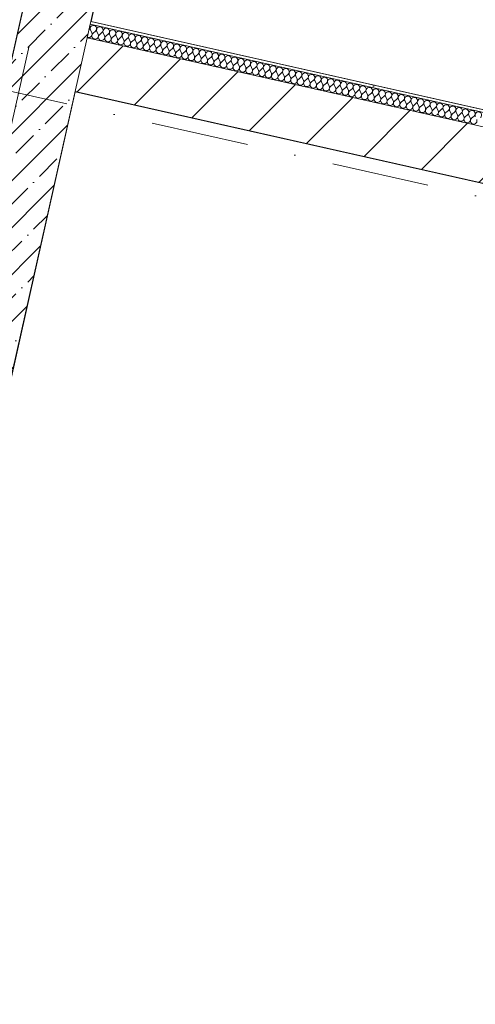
# Model space of a CAD drawing. Header units: millimetres. Extents: x -7218036 to -6936053, y 6003644 to 6210136.
# Tile 53 of 65: x -7184181 to -7182531, y 6140914 to 6144475. Entities that reach past the tile are written whole.
import ezdxf
from ezdxf.enums import TextEntityAlignment as Align

# ---------------------------------------------------------------- set-up
doc = ezdxf.new("R2010")
doc.units = ezdxf.units.MM
doc.header["$MEASUREMENT"] = 0
doc.linetypes.add('Штрихпунктирная', pattern=[670.277762, 352.777767, -176.388884, 0, -141.111112])
for name, color, linetype in [('S - автостоянка.АР', 7, 'Continuous'), ('АР-Стены_внешние_.АР', 7, 'Continuous'), ('АР-Стены_внутренние_пилоны.АР', 7, 'Continuous'), ('АР-Стены_Перегородки_100_.АР', 7, 'Continuous'), ('АР-Чертеж-Оси_Осевые размеры.АР', 7, 'Continuous'), ('АР-Чертеж-Размеры.АР', 7, 'Continuous')]:
    doc.layers.add(name, color=color, linetype=linetype)
for name, color, linetype, lineweight in [('АР-Стены_внешние_.АР_Ном._пера__1', 7, 'Continuous', 0), ('АР-Стены_внутренние_пилоны.АР_Ном._пера__1', 7, 'Continuous', 5), ('АР-Стены_Перегородки_100_.АР_Ном._пера__1', 7, 'Continuous', 5), ('АР-Чертеж-Оси_Осевые размеры.АР_Ном._пера__120', 7, 'Continuous', 0), ('АР-Чертеж-Размеры.АР_Ном._пера__1', 7, 'Continuous', 0)]:
    doc.layers.add(name, color=color, linetype=linetype, lineweight=lineweight)
doc.styles.add('РЎР“Р•РќР•Р\xa0РР\xa0_РЎРўРР›Р¬_1', font='GOST_Common.ttf')
doc.styles.add('РЎР“Р•РќР•Р\xa0РР\xa0_РЎРўРР›Р¬_3', font='GOTHIC.TTF')
doc.dimstyles.new('СГЕНЕРИР_СТИЛЬ__10', dxfattribs={"dimtxt": 150, "dimasz": 190, "dimexe": 0.18, "dimexo": 2000, "dimgap": 0, "dimtad": 1, "dimdec": 0, "dimzin": 0, "dimdsep": 46, "dimtxsty": 'РЎР“Р•РќР•Р\xa0РР\xa0_РЎРўРР›Р¬_1', "dimblk": 'ARROWHEAD_6', "dimblk1": 'ARROWHEAD_6', "dimblk2": 'ARROWHEAD_6', "dimcen": 0.09, "dimclrd": 7, "dimclre": 7, "dimclrt": 7, "dimazin": 0, "dimtfac": 1, "dimtdec": 4, "dimtmove": 2, "dimatfit": 3, "dimfxl": 0, "dimtolj": 1, "dimtzin": 0, "dimarcsym": 0})
doc.dimstyles.new('СГЕНЕРИР_СТИЛЬ__8', dxfattribs={"dimtxt": 150, "dimasz": 190, "dimexe": 0.18, "dimexo": 2000, "dimgap": 0, "dimtad": 1, "dimdec": 0, "dimzin": 0, "dimdsep": 46, "dimtxsty": 'РЎР“Р•РќР•Р\xa0РР\xa0_РЎРўРР›Р¬_1', "dimblk": 'ARROWHEAD_6', "dimblk1": 'ARROWHEAD_6', "dimblk2": 'ARROWHEAD_6', "dimcen": 0.09, "dimclrd": 7, "dimclre": 7, "dimclrt": 7, "dimazin": 0, "dimtfac": 1, "dimtdec": 4, "dimtmove": 0, "dimatfit": 3, "dimfxl": 0, "dimtolj": 1, "dimtzin": 0, "dimarcsym": 0})
pattern_1 = [(45, (-6566190.34, 6562677.8), (-84.852814, 84.852814), []), (45, (-6566232.77, 6562720.22), (-84.852814, 84.852814), [90, -30, 0, -30])]

# ---------------------------------------------------------------- blocks, each defined once
blk = doc.blocks.new('*X430', base_point=(-6566190.3, 6562677.8))
at = {"layer": 'АР-Стены_внешние_.АР_Ном._пера__1', "color": 7, "linetype": 'Continuous', "lineweight": 0}
for p, q in [((-7183929.7, 6144439.3), (-7183929.9, 6144439.2)), ((-7183925, 6144438.3), (-7183920.2, 6144427.4)), ((-7183906.5, 6144434.1), (-7183915.5, 6144426.4)), ((-7183901.8, 6144433.1), (-7183896.9, 6144422.2)), ((-7183883.2, 6144428.9), (-7183892.3, 6144421.2)), ((-7183878.6, 6144427.9), (-7183873.7, 6144417)), ((-7183860, 6144423.7), (-7183869.1, 6144416)), ((-7183855.3, 6144422.6), (-7183850.5, 6144411.8)), ((-7183836.8, 6144418.5), (-7183845.8, 6144410.7)), ((-7183832.1, 6144417.4), (-7183827.2, 6144406.6)), ((-7183813.5, 6144413.3), (-7183822.6, 6144405.5)), ((-7183808.9, 6144412.2), (-7183804, 6144401.4)), ((-7183790.3, 6144408), (-7183799.4, 6144400.3)), ((-7183785.7, 6144407), (-7183780.8, 6144396.1)), ((-7183767.1, 6144402.8), (-7183776.1, 6144395.1)), ((-7183762.4, 6144401.8), (-7183757.5, 6144390.9)), ((-7183743.8, 6144397.6), (-7183752.9, 6144389.9)), ((-7183739.2, 6144396.6), (-7183734.3, 6144385.7)), ((-7183720.6, 6144392.4), (-7183729.7, 6144384.7)), ((-7183716, 6144391.3), (-7183711.1, 6144380.5)), ((-7183697.4, 6144387.2), (-7183706.4, 6144379.4)), ((-7183692.7, 6144386.1), (-7183687.9, 6144375.3)), ((-7183674.1, 6144381.9), (-7183683.2, 6144374.2)), ((-7183669.5, 6144380.9), (-7183664.6, 6144370)), ((-7183650.9, 6144376.7), (-7183660, 6144369)), ((-7183646.3, 6144375.7), (-7183641.4, 6144364.8)), ((-7183627.7, 6144371.5), (-7183636.7, 6144363.8)), ((-7183623, 6144370.5), (-7183618.2, 6144359.6)), ((-7183604.5, 6144366.3), (-7183613.5, 6144358.6)), ((-7183599.8, 6144365.3), (-7183594.9, 6144354.4)), ((-7183581.2, 6144361.1), (-7183590.3, 6144353.3)), ((-7183576.6, 6144360), (-7183571.7, 6144349.2)), ((-7183558, 6144355.9), (-7183567.1, 6144348.1)), ((-7183553.3, 6144354.8), (-7183548.5, 6144344)), ((-7183534.8, 6144350.6), (-7183543.8, 6144342.9)), ((-7183530.1, 6144349.6), (-7183525.2, 6144338.7)), ((-7183511.5, 6144345.4), (-7183520.6, 6144337.7)), ((-7183506.9, 6144344.4), (-7183502, 6144333.5)), ((-7183488.3, 6144340.2), (-7183497.4, 6144332.5)), ((-7183483.7, 6144339.2), (-7183478.8, 6144328.3)), ((-7183465.1, 6144335), (-7183474.1, 6144327.3)), ((-7183460.4, 6144333.9), (-7183455.5, 6144323.1)), ((-7183441.8, 6144329.8), (-7183450.9, 6144322)), ((-7183437.2, 6144328.7), (-7183432.3, 6144317.9)), ((-7183418.6, 6144324.6), (-7183427.7, 6144316.8)), ((-7183414, 6144323.5), (-7183409.1, 6144312.7)), ((-7183395.4, 6144319.3), (-7183404.4, 6144311.6)), ((-7183390.7, 6144318.3), (-7183385.8, 6144307.4)), ((-7183372.1, 6144314.1), (-7183381.2, 6144306.4)), ((-7183367.5, 6144313.1), (-7183362.6, 6144302.2)), ((-7183348.9, 6144308.9), (-7183358, 6144301.2)), ((-7183344.3, 6144307.9), (-7183339.4, 6144297)), ((-7183325.7, 6144303.7), (-7183334.7, 6144296)), ((-7183321, 6144302.6), (-7183316.2, 6144291.8)), ((-7183302.5, 6144298.5), (-7183311.5, 6144290.7)), ((-7183297.8, 6144297.4), (-7183292.9, 6144286.6)), ((-7183279.2, 6144293.2), (-7183288.3, 6144285.5)), ((-7183274.6, 6144292.2), (-7183269.7, 6144281.3)), ((-7183256, 6144288), (-7183265, 6144280.3)), ((-7183251.3, 6144287), (-7183246.5, 6144276.1)), ((-7183232.8, 6144282.8), (-7183241.8, 6144275.1)), ((-7183228.1, 6144281.8), (-7183223.2, 6144270.9)), ((-7183209.5, 6144277.6), (-7183218.6, 6144269.9)), ((-7183204.9, 6144276.6), (-7183200, 6144265.7)), ((-7183186.3, 6144272.4), (-7183195.4, 6144264.7)), ((-7183181.7, 6144271.3), (-7183176.8, 6144260.5)), ((-7183163.1, 6144267.2), (-7183172.1, 6144259.4)), ((-7183158.4, 6144266.1), (-7183153.5, 6144255.3)), ((-7183139.8, 6144261.9), (-7183148.9, 6144254.2)), ((-7183135.2, 6144260.9), (-7183130.3, 6144250)), ((-7183116.6, 6144256.7), (-7183125.7, 6144249)), ((-7183112, 6144255.7), (-7183107.1, 6144244.8)), ((-7183093.4, 6144251.5), (-7183102.4, 6144243.8)), ((-7183088.7, 6144250.5), (-7183083.8, 6144239.6)), ((-7183070.1, 6144246.3), (-7183079.2, 6144238.6)), ((-7183065.5, 6144245.2), (-7183060.6, 6144234.4)), ((-7183046.9, 6144241.1), (-7183056, 6144233.3)), ((-7183042.3, 6144240), (-7183037.4, 6144229.2)), ((-7183023.7, 6144235.9), (-7183032.7, 6144228.1)), ((-7183019, 6144234.8), (-7183014.2, 6144224)), ((-7183000.5, 6144230.6), (-7183009.5, 6144222.9)), ((-7182995.8, 6144229.6), (-7182990.9, 6144218.7)), ((-7182977.2, 6144225.4), (-7182986.3, 6144217.7)), ((-7182972.6, 6144224.4), (-7182967.7, 6144213.5)), ((-7182954, 6144220.2), (-7182963, 6144212.5)), ((-7182949.3, 6144219.2), (-7182944.5, 6144208.3)), ((-7182930.8, 6144215), (-7182939.8, 6144207.3)), ((-7182926.1, 6144213.9), (-7182921.2, 6144203.1)), ((-7182907.5, 6144209.8), (-7182916.6, 6144202)), ((-7182902.9, 6144208.7), (-7182898, 6144197.9)), ((-7182884.3, 6144204.6), (-7182893.4, 6144196.8)), ((-7182879.7, 6144203.5), (-7182874.8, 6144192.7)), ((-7182861.1, 6144199.3), (-7182870.1, 6144191.6)), ((-7182856.4, 6144198.3), (-7182851.5, 6144187.4)), ((-7182837.8, 6144194.1), (-7182846.9, 6144186.4)), ((-7182833.2, 6144193.1), (-7182828.3, 6144182.2)), ((-7182814.6, 6144188.9), (-7182823.7, 6144181.2)), ((-7182810, 6144187.9), (-7182805.1, 6144177)), ((-7182791.4, 6144183.7), (-7182800.4, 6144176)), ((-7182786.7, 6144182.6), (-7182781.8, 6144171.8)), ((-7182768.1, 6144178.5), (-7182777.2, 6144170.7)), ((-7182763.5, 6144177.4), (-7182758.6, 6144166.6)), ((-7182744.9, 6144173.2), (-7182754, 6144165.5)), ((-7182740.3, 6144172.2), (-7182735.4, 6144161.3)), ((-7182721.7, 6144168), (-7182730.7, 6144160.3)), ((-7182717, 6144167), (-7182712.2, 6144156.1)), ((-7182698.5, 6144162.8), (-7182707.5, 6144155.1)), ((-7182693.8, 6144161.8), (-7182688.9, 6144150.9)), ((-7182675.2, 6144157.6), (-7182684.3, 6144149.9)), ((-7182670.6, 6144156.6), (-7182665.7, 6144145.7)), ((-7182652, 6144152.4), (-7182661, 6144144.6)), ((-7182647.3, 6144151.3), (-7182642.5, 6144140.5)), ((-7182628.8, 6144147.2), (-7182637.8, 6144139.4)), ((-7182624.1, 6144146.1), (-7182619.2, 6144135.3)), ((-7182605.5, 6144141.9), (-7182614.6, 6144134.2)), ((-7182600.9, 6144140.9), (-7182596, 6144130)), ((-7182582.3, 6144136.7), (-7182591.4, 6144129)), ((-7182577.7, 6144135.7), (-7182572.8, 6144124.8)), ((-7182559.1, 6144131.5), (-7182568.1, 6144123.8)), ((-7182554.4, 6144130.5), (-7182549.5, 6144119.6)), ((-7182535.8, 6144126.3), (-7182544.9, 6144118.6))]:
    blk.add_line(p, q, dxfattribs=at)
for centre, start, end in [((-7183931, 6144422.6), 257.3417, 24.2116), ((-7183937.4, 6144448.4), 310.4718, 25.4737), ((-7183914.2, 6144443.2), 310.4718, 204.2116), ((-7183907.8, 6144417.3), 130.4718, 257.3417), ((-7183907.8, 6144417.3), 257.3417, 24.2116), ((-7183891, 6144438), 310.4718, 204.2116), ((-7183884.6, 6144412.1), 130.4718, 257.3417), ((-7183867.7, 6144432.7), 310.4718, 204.2116), ((-7183844.5, 6144427.5), 310.4718, 204.2116), ((-7183821.3, 6144422.3), 310.4718, 204.2116), ((-7183798, 6144417.1), 310.4718, 204.2116), ((-7183774.8, 6144411.9), 310.4718, 204.2116), ((-7183931, 6144422.6), 245.0191, 257.3417), ((-7183884.6, 6144412.1), 257.3417, 24.2116), ((-7183861.3, 6144406.9), 130.4718, 257.3417), ((-7183861.3, 6144406.9), 257.3417, 24.2116), ((-7183838.1, 6144401.7), 130.4718, 257.3417), ((-7183838.1, 6144401.7), 257.3417, 24.2116), ((-7183814.9, 6144396.5), 130.4718, 257.3417), ((-7183814.9, 6144396.5), 257.3417, 24.2116), ((-7183791.6, 6144391.3), 130.4718, 257.3417), ((-7183791.6, 6144391.3), 257.3417, 24.2116), ((-7183768.4, 6144386), 130.4718, 257.3417), ((-7183768.4, 6144386), 257.3417, 24.2116), ((-7183751.6, 6144406.7), 310.4718, 204.2116), ((-7183745.2, 6144380.8), 130.4718, 257.3417), ((-7183745.2, 6144380.8), 257.3417, 24.2116), ((-7183728.3, 6144401.4), 310.4718, 204.2116), ((-7183705.1, 6144396.2), 310.4718, 204.2116), ((-7183681.9, 6144391), 310.4718, 204.2116), ((-7183658.6, 6144385.8), 310.4718, 204.2116), ((-7183635.4, 6144380.6), 310.4718, 204.2116), ((-7183612.2, 6144375.4), 310.4718, 204.2116), ((-7183721.9, 6144375.6), 130.4718, 257.3417), ((-7183721.9, 6144375.6), 257.3417, 24.2116), ((-7183698.7, 6144370.4), 130.4718, 257.3417), ((-7183698.7, 6144370.4), 257.3417, 24.2116), ((-7183675.5, 6144365.2), 130.4718, 257.3417), ((-7183675.5, 6144365.2), 257.3417, 24.2116), ((-7183652.2, 6144359.9), 130.4718, 257.3417), ((-7183652.2, 6144359.9), 257.3417, 24.2116), ((-7183629, 6144354.7), 130.4718, 257.3417), ((-7183629, 6144354.7), 257.3417, 24.2116), ((-7183605.8, 6144349.5), 130.4718, 257.3417), ((-7183605.8, 6144349.5), 257.3417, 24.2116), ((-7183589, 6144370.1), 310.4718, 204.2116), ((-7183582.6, 6144344.3), 130.4718, 257.3417), ((-7183582.6, 6144344.3), 257.3417, 24.2116), ((-7183565.7, 6144364.9), 310.4718, 204.2116), ((-7183542.5, 6144359.7), 310.4718, 204.2116), ((-7183519.3, 6144354.5), 310.4718, 204.2116), ((-7183496, 6144349.3), 310.4718, 204.2116), ((-7183472.8, 6144344), 310.4718, 204.2116), ((-7183449.6, 6144338.8), 310.4718, 204.2116), ((-7183559.3, 6144339.1), 130.4718, 257.3417), ((-7183559.3, 6144339.1), 257.3417, 24.2116), ((-7183536.1, 6144333.9), 130.4718, 257.3417), ((-7183536.1, 6144333.9), 257.3417, 24.2116), ((-7183512.9, 6144328.6), 130.4718, 257.3417), ((-7183512.9, 6144328.6), 257.3417, 24.2116), ((-7183489.6, 6144323.4), 130.4718, 257.3417), ((-7183489.6, 6144323.4), 257.3417, 24.2116), ((-7183466.4, 6144318.2), 130.4718, 257.3417), ((-7183466.4, 6144318.2), 257.3417, 24.2116), ((-7183443.2, 6144313), 130.4718, 257.3417), ((-7183443.2, 6144313), 257.3417, 24.2116), ((-7183426.3, 6144333.6), 310.4718, 204.2116), ((-7183419.9, 6144307.8), 130.4718, 257.3417), ((-7183403.1, 6144328.4), 310.4718, 204.2116), ((-7183379.9, 6144323.2), 310.4718, 204.2116), ((-7183356.6, 6144318), 310.4718, 204.2116), ((-7183333.4, 6144312.7), 310.4718, 204.2116), ((-7183310.2, 6144307.5), 310.4718, 204.2116), ((-7183287, 6144302.3), 310.4718, 204.2116), ((-7183419.9, 6144307.8), 257.3417, 24.2116), ((-7183396.7, 6144302.6), 130.4718, 257.3417), ((-7183396.7, 6144302.6), 257.3417, 24.2116), ((-7183373.5, 6144297.3), 130.4718, 257.3417), ((-7183373.5, 6144297.3), 257.3417, 24.2116), ((-7183350.2, 6144292.1), 130.4718, 257.3417), ((-7183350.2, 6144292.1), 257.3417, 24.2116), ((-7183327, 6144286.9), 130.4718, 257.3417), ((-7183327, 6144286.9), 257.3417, 24.2116), ((-7183303.8, 6144281.7), 130.4718, 257.3417), ((-7183303.8, 6144281.7), 257.3417, 24.2116), ((-7183280.6, 6144276.5), 130.4718, 257.3417), ((-7183280.6, 6144276.5), 257.3417, 24.2116), ((-7183263.7, 6144297.1), 310.4718, 204.2116), ((-7183257.3, 6144271.2), 130.4718, 257.3417), ((-7183240.5, 6144291.9), 310.4718, 204.2116), ((-7183217.3, 6144286.7), 310.4718, 204.2116), ((-7183194, 6144281.4), 310.4718, 204.2116), ((-7183170.8, 6144276.2), 310.4718, 204.2116), ((-7183147.6, 6144271), 310.4718, 204.2116), ((-7183257.3, 6144271.2), 257.3417, 24.2116), ((-7183234.1, 6144266), 130.4718, 257.3417), ((-7183234.1, 6144266), 257.3417, 24.2116), ((-7183210.9, 6144260.8), 130.4718, 257.3417), ((-7183210.9, 6144260.8), 257.3417, 24.2116), ((-7183187.6, 6144255.6), 130.4718, 257.3417), ((-7183187.6, 6144255.6), 257.3417, 24.2116), ((-7183164.4, 6144250.4), 130.4718, 257.3417), ((-7183164.4, 6144250.4), 257.3417, 24.2116), ((-7183141.2, 6144245.2), 130.4718, 257.3417), ((-7183141.2, 6144245.2), 257.3417, 24.2116), ((-7183124.3, 6144265.8), 310.4718, 204.2116), ((-7183117.9, 6144239.9), 130.4718, 257.3417), ((-7183117.9, 6144239.9), 257.3417, 24.2116), ((-7183101.1, 6144260.6), 310.4718, 204.2116), ((-7183094.7, 6144234.7), 130.4718, 257.3417), ((-7183077.9, 6144255.3), 310.4718, 204.2116), ((-7183054.6, 6144250.1), 310.4718, 204.2116), ((-7183031.4, 6144244.9), 310.4718, 204.2116), ((-7183008.2, 6144239.7), 310.4718, 204.2116), ((-7182985, 6144234.5), 310.4718, 204.2116), ((-7183094.7, 6144234.7), 257.3417, 24.2116), ((-7183071.5, 6144229.5), 130.4718, 257.3417), ((-7183071.5, 6144229.5), 257.3417, 24.2116), ((-7183048.2, 6144224.3), 130.4718, 257.3417), ((-7183048.2, 6144224.3), 257.3417, 24.2116), ((-7183025, 6144219.1), 130.4718, 257.3417), ((-7183025, 6144219.1), 257.3417, 24.2116), ((-7183001.8, 6144213.9), 130.4718, 257.3417), ((-7183001.8, 6144213.9), 257.3417, 24.2116), ((-7182978.6, 6144208.6), 130.4718, 257.3417), ((-7182978.6, 6144208.6), 257.3417, 24.2116), ((-7182961.7, 6144229.3), 310.4718, 204.2116), ((-7182955.3, 6144203.4), 130.4718, 257.3417), ((-7182955.3, 6144203.4), 257.3417, 24.2116), ((-7182938.5, 6144224), 310.4718, 204.2116), ((-7182932.1, 6144198.2), 130.4718, 257.3417), ((-7182915.3, 6144218.8), 310.4718, 204.2116), ((-7182892, 6144213.6), 310.4718, 204.2116), ((-7182868.8, 6144208.4), 310.4718, 204.2116), ((-7182845.6, 6144203.2), 310.4718, 204.2116), ((-7182822.3, 6144198), 310.4718, 204.2116), ((-7182932.1, 6144198.2), 257.3417, 24.2116), ((-7182908.9, 6144193), 130.4718, 257.3417), ((-7182908.9, 6144193), 257.3417, 24.2116), ((-7182885.6, 6144187.8), 130.4718, 257.3417), ((-7182885.6, 6144187.8), 257.3417, 24.2116), ((-7182862.4, 6144182.6), 130.4718, 257.3417), ((-7182862.4, 6144182.6), 257.3417, 24.2116), ((-7182839.2, 6144177.3), 130.4718, 257.3417), ((-7182839.2, 6144177.3), 257.3417, 24.2116), ((-7182815.9, 6144172.1), 130.4718, 257.3417), ((-7182815.9, 6144172.1), 257.3417, 24.2116), ((-7182799.1, 6144192.7), 310.4718, 204.2116), ((-7182792.7, 6144166.9), 130.4718, 257.3417), ((-7182792.7, 6144166.9), 257.3417, 24.2116), ((-7182775.9, 6144187.5), 310.4718, 204.2116), ((-7182752.6, 6144182.3), 310.4718, 204.2116), ((-7182729.4, 6144177.1), 310.4718, 204.2116), ((-7182706.2, 6144171.9), 310.4718, 204.2116), ((-7182682.9, 6144166.6), 310.4718, 204.2116), ((-7182659.7, 6144161.4), 310.4718, 204.2116), ((-7182769.5, 6144161.7), 130.4718, 257.3417), ((-7182769.5, 6144161.7), 257.3417, 24.2116), ((-7182746.2, 6144156.5), 130.4718, 257.3417), ((-7182746.2, 6144156.5), 257.3417, 24.2116), ((-7182723, 6144151.2), 130.4718, 257.3417), ((-7182723, 6144151.2), 257.3417, 24.2116), ((-7182699.8, 6144146), 130.4718, 257.3417), ((-7182699.8, 6144146), 257.3417, 24.2116), ((-7182676.6, 6144140.8), 130.4718, 257.3417), ((-7182676.6, 6144140.8), 257.3417, 24.2116), ((-7182653.3, 6144135.6), 130.4718, 257.3417), ((-7182653.3, 6144135.6), 257.3417, 24.2116), ((-7182636.5, 6144156.2), 310.4718, 204.2116), ((-7182630.1, 6144130.4), 130.4718, 257.3417), ((-7182613.3, 6144151), 310.4718, 204.2116), ((-7182590, 6144145.8), 310.4718, 204.2116), ((-7182566.8, 6144140.6), 310.4718, 204.2116), ((-7182543.6, 6144135.3), 310.4718, 204.2116), ((-7182520.3, 6144130.1), 310.4718, 204.2116), ((-7182630.1, 6144130.4), 257.3417, 24.2116), ((-7182606.9, 6144125.2), 130.4718, 257.3417), ((-7182606.9, 6144125.2), 257.3417, 24.2116), ((-7182583.6, 6144119.9), 130.4718, 257.3417), ((-7182583.6, 6144119.9), 257.3417, 24.2116), ((-7182560.4, 6144114.7), 130.4718, 257.3417), ((-7182560.4, 6144114.7), 257.3417, 24.2116), ((-7182537.2, 6144109.5), 130.4718, 257.3417), ((-7182537.2, 6144109.5), 257.3417, 24.2116)]:
    blk.add_arc(centre, 11.9, start, end, dxfattribs=at)
blk = doc.blocks.new('Стена_223_2', base_point=(-7184051.8, 6144467))
at = {"layer": 'АР-Стены_внешние_.АР', "linetype": 'Continuous', "lineweight": 0, "true_color": 0x000000}
h = blk.add_hatch(dxfattribs=at)
h.set_pattern_fill('Штукатурка__Гипс_01_0002', color=18, style=0, pattern_type=2)
h.set_pattern_definition([(45, (-6566190.34, 6563027.8), (-111.369318, 111.369318), [0, -105, 0, -157.5]), (110, (-6565840.34, 6563027.8), (148.001588, 53.868173), [0, -77, 0, -133])])
h.paths.add_polyline_path([(-7177702.8, 6143071.8), (-7183923.2, 6144468.9), (-7183925.4, 6144459.1), (-7177705, 6143062.1)])
at = {"layer": 'АР-Стены_внешние_.АР_Ном._пера__1', "color": 7, "linetype": 'Continuous', "lineweight": 0}
blk.add_line((-7177705, 6143062.1), (-7183925.4, 6144459.1), dxfattribs=at)
at = {"layer": 'АР-Стены_внешние_.АР_Ном._пера__1', "color": 7, "linetype": 'Continuous', "lineweight": 0, "flags": 128}
for points in [[(-7183925.4, 6144459.1), (-7183936.4, 6144410.3)], [(-7183923.2, 6144468.9), (-7183925.4, 6144459.1)], [(-7177702.8, 6143071.8), (-7183923.2, 6144468.9)], [(-7183936.4, 6144410.3), (-7177716, 6143013.3)]]:
    blk.add_lwpolyline(points, dxfattribs=at)
at = {"layer": 'АР-Стены_внешние_.АР', "color": 7, "lineweight": 0}
blk.add_blockref('*X430', (-6566190.3, 6562677.8), dxfattribs=at)
blk = doc.blocks.new('Стена_307_2', base_point=(-7185857.8, 6136996.3))
at = {"layer": 'АР-Стены_Перегородки_100_.АР_Ном._пера__1', "color": 7, "linetype": 'Continuous', "lineweight": 0, "flags": 128}
blk.add_lwpolyline([(-7185857.8, 6136996.3), (-7182533.4, 6151797.8)], dxfattribs=at)
blk = doc.blocks.new('Стена_435_2', base_point=(-7184058.3, 6144437.7))
at = {"layer": 'АР-Стены_внутренние_пилоны.АР', "linetype": 'Continuous', "lineweight": 0, "true_color": 0x000000}
h = blk.add_hatch(dxfattribs=at)
h.set_pattern_fill('Блоки_Бетонные_Эффективн_7B', color=18, style=0, pattern_type=2)
h.set_pattern_definition([(45, (-6566190.34, 6562677.8), (-127.279217, 127.279217), [])])
h.paths.add_polyline_path([(-7183980.2, 6144215.2), (-7177759.8, 6142818.1), (-7177716, 6143013.3), (-7183936.4, 6144410.3)])
at = {"layer": 'АР-Стены_внутренние_пилоны.АР_Ном._пера__1', "color": 7, "linetype": 'Continuous', "lineweight": 5, "flags": 128}
for points in [[(-7177716, 6143013.3), (-7183936.4, 6144410.3)], [(-7183980.2, 6144215.2), (-7177759.8, 6142818.1)]]:
    blk.add_lwpolyline(points, dxfattribs=at)
blk = doc.blocks.new('Стандартный Маркер Сетки[20]_2', base_point=(-7182312.1, 6152552))
at = {"layer": 'АР-Чертеж-Оси_Осевые размеры.АР_Ном._пера__120', "color": 7, "linetype": 'Штрихпунктирная', "lineweight": 0}
blk.add_line((-7182531.3, 6151576.3), (-7187093.8, 6131261.9), dxfattribs=at)
at = {"layer": 'АР-Чертеж-Оси_Осевые размеры.АР_Ном._пера__120', "color": 7, "lineweight": 0, "style": 'РЎР“Р•РќР•Р\xa0РР\xa0_РЎРўРР›Р¬_3'}
blk.add_attdef('AC_MarkerText_1', text='', height=350, rotation=347.3417, dxfattribs=at).set_placement((-7187352.5, 6129979.4), align=Align.TOP_CENTER)
blk = doc.blocks.new('Стандартный Маркер Сетки[35]_2', base_point=(-7182312.1, 6152552))
at = {"layer": 'АР-Чертеж-Оси_Осевые размеры.АР_Ном._пера__120', "color": 7, "linetype": 'Штрихпунктирная', "lineweight": 0}
blk.add_line((-7182531.3, 6151576.3), (-7187093.8, 6131261.9), dxfattribs=at)
at = {"layer": 'АР-Чертеж-Оси_Осевые размеры.АР_Ном._пера__120', "color": 7, "lineweight": 0, "style": 'РЎР“Р•РќР•Р\xa0РР\xa0_РЎРўРР›Р¬_3'}
blk.add_attdef('AC_MarkerText_1', text='', height=350, rotation=347.3417, dxfattribs=at).set_placement((-7187352.5, 6129979.4), align=Align.TOP_CENTER)
blk = doc.blocks.new('Стандартный Маркер Сетки[38]_2', base_point=(-7182312.1, 6152552))
at = {"layer": 'АР-Чертеж-Оси_Осевые размеры.АР_Ном._пера__120', "color": 7, "linetype": 'Штрихпунктирная', "lineweight": 0}
blk.add_line((-7182531.3, 6151576.3), (-7187093.8, 6131261.9), dxfattribs=at)
at = {"layer": 'АР-Чертеж-Оси_Осевые размеры.АР_Ном._пера__120', "color": 7, "lineweight": 0, "style": 'РЎР“Р•РќР•Р\xa0РР\xa0_РЎРўРР›Р¬_3'}
blk.add_attdef('AC_MarkerText_1', text='', height=350, rotation=347.3417, dxfattribs=at).set_placement((-7187352.5, 6129979.4), align=Align.TOP_CENTER)
blk = doc.blocks.new('Стандартный Маркер Сетки[39]_2', base_point=(-7182312.1, 6152552))
at = {"layer": 'АР-Чертеж-Оси_Осевые размеры.АР_Ном._пера__120', "color": 7, "linetype": 'Штрихпунктирная', "lineweight": 0}
blk.add_line((-7182531.3, 6151576.3), (-7187093.8, 6131261.9), dxfattribs=at)
at = {"layer": 'АР-Чертеж-Оси_Осевые размеры.АР_Ном._пера__120', "color": 7, "lineweight": 0, "style": 'РЎР“Р•РќР•Р\xa0РР\xa0_РЎРўРР›Р¬_3'}
blk.add_attdef('AC_MarkerText_1', text='', height=350, rotation=347.3417, dxfattribs=at).set_placement((-7187352.5, 6129979.4), align=Align.TOP_CENTER)
blk = doc.blocks.new('Стандартный Маркер Сетки[146]_2', base_point=(-7182312.1, 6152552))
at = {"layer": 'АР-Чертеж-Оси_Осевые размеры.АР_Ном._пера__120', "color": 7, "linetype": 'Штрихпунктирная', "lineweight": 0}
blk.add_line((-7182531.3, 6151576.3), (-7187093.8, 6131261.9), dxfattribs=at)
at = {"layer": 'АР-Чертеж-Оси_Осевые размеры.АР_Ном._пера__120', "color": 7, "lineweight": 0, "style": 'РЎР“Р•РќР•Р\xa0РР\xa0_РЎРўРР›Р¬_3'}
blk.add_attdef('AC_MarkerText_1', text='', height=350, rotation=347.3417, dxfattribs=at).set_placement((-7187352.5, 6129979.4), align=Align.TOP_CENTER)
blk = doc.blocks.new('Стандартный Маркер Сетки[161]_2', base_point=(-7182312.1, 6152552))
at = {"layer": 'АР-Чертеж-Оси_Осевые размеры.АР_Ном._пера__120', "color": 7, "linetype": 'Штрихпунктирная', "lineweight": 0}
blk.add_line((-7182531.3, 6151576.3), (-7187093.8, 6131261.9), dxfattribs=at)
at = {"layer": 'АР-Чертеж-Оси_Осевые размеры.АР_Ном._пера__120', "color": 7, "lineweight": 0, "style": 'РЎР“Р•РќР•Р\xa0РР\xa0_РЎРўРР›Р¬_3'}
blk.add_attdef('AC_MarkerText_1', text='', height=350, rotation=347.3417, dxfattribs=at).set_placement((-7187352.5, 6129979.4), align=Align.TOP_CENTER)
blk = doc.blocks.new('Стандартный Маркер Сетки[164]_2', base_point=(-7182312.1, 6152552))
at = {"layer": 'АР-Чертеж-Оси_Осевые размеры.АР_Ном._пера__120', "color": 7, "linetype": 'Штрихпунктирная', "lineweight": 0}
blk.add_line((-7182531.3, 6151576.3), (-7187093.8, 6131261.9), dxfattribs=at)
at = {"layer": 'АР-Чертеж-Оси_Осевые размеры.АР_Ном._пера__120', "color": 7, "lineweight": 0, "style": 'РЎР“Р•РќР•Р\xa0РР\xa0_РЎРўРР›Р¬_3'}
blk.add_attdef('AC_MarkerText_1', text='', height=350, rotation=347.3417, dxfattribs=at).set_placement((-7187352.5, 6129979.4), align=Align.TOP_CENTER)
blk = doc.blocks.new('Стандартный Маркер Сетки[165]_2', base_point=(-7182312.1, 6152552))
at = {"layer": 'АР-Чертеж-Оси_Осевые размеры.АР_Ном._пера__120', "color": 7, "linetype": 'Штрихпунктирная', "lineweight": 0}
blk.add_line((-7182531.3, 6151576.3), (-7187093.8, 6131261.9), dxfattribs=at)
at = {"layer": 'АР-Чертеж-Оси_Осевые размеры.АР_Ном._пера__120', "color": 7, "lineweight": 0, "style": 'РЎР“Р•РќР•Р\xa0РР\xa0_РЎРўРР›Р¬_3'}
blk.add_attdef('AC_MarkerText_1', text='', height=350, rotation=347.3417, dxfattribs=at).set_placement((-7187352.5, 6129979.4), align=Align.TOP_CENTER)
blk = doc.blocks.new('*D1083', base_point=(-6566190.3, 6562677.8))
at = {"layer": 'АР-Чертеж-Размеры.АР_Ном._пера__1', "color": 7, "linetype": 'Continuous', "lineweight": 0}
for p, q in [((-7184696.1, 6146475.6), (-7184544.8, 6146236.6)), ((-7185058.7, 6144404.7), (-7184620.4, 6146356.1)), ((-7184875.8, 6144363.6), (-7185967.2, 6144608.7)), ((-7185134.4, 6144524.2), (-7184983, 6144285.2)), ((-7185898.7, 6140664.6), (-7185058.7, 6144404.7))]:
    blk.add_line(p, q, dxfattribs=at)
at = {"layer": 'АР-Чертеж-Размеры.АР_Ном._пера__1', "color": 7, "lineweight": 0, "insert": (-7184921.1, 6145154.3), "char_height": 150, "attachment_point": 7, "rotation": 77.3416, "style": 'РЎР“Р•РќР•Р\xa0РР\xa0_РЎРўРР›Р¬_1'}
blk.add_mtext('\\A1;{\\pql;\\fGOST Common|b0|i0|c204|p0;\\W1.000000;2\xa0000}', dxfattribs=at)
blk = doc.blocks.new('ARROWHEAD_6')
at = {"color": 0, "linetype": 'Continuous', "lineweight": 0}
for p, q in [((-0.5, -0.5), (0.5, 0.5)), ((0, 0), (-1, 0))]:
    blk.add_line(p, q, dxfattribs=at)
blk = doc.blocks.new('*D1084', base_point=(-6566190.3, 6562677.8))
at = {"layer": 'АР-Чертеж-Размеры.АР_Ном._пера__1', "color": 7, "linetype": 'Continuous', "lineweight": 0}
for p, q in [((-7184291.7, 6147819.6), (-7184258.8, 6147966)), ((-7184216.1, 6147700.1), (-7184367.4, 6147939.1)), ((-7183731.8, 6147693.9), (-7184474.7, 6147860.7)), ((-7184620.4, 6146356.1), (-7184291.7, 6147819.6)), ((-7184696.1, 6146475.6), (-7184544.8, 6146236.6)), ((-7184041, 6146225.9), (-7184803.4, 6146397.2)), ((-7185058.7, 6144404.7), (-7184620.4, 6146356.1))]:
    blk.add_line(p, q, dxfattribs=at)
at = {"layer": 'АР-Чертеж-Размеры.АР_Ном._пера__1', "color": 7, "lineweight": 0, "insert": (-7184477, 6147131.4), "char_height": 150, "attachment_point": 7, "rotation": 77.3416, "style": 'РЎР“Р•РќР•Р\xa0РР\xa0_РЎРўРР›Р¬_1'}
blk.add_mtext('\\A1;{\\pql;\\fGOST Common|b0|i0|c204|p0;\\W1.000000;1\xa0500}', dxfattribs=at)
blk = doc.blocks.new('Стена_446_2', base_point=(-7185758.6, 6136867.2))
at = {"layer": 'АР-Стены_внешние_.АР', "linetype": 'Continuous', "lineweight": 0, "true_color": 0x000000}
h = blk.add_hatch(dxfattribs=at)
h.set_pattern_fill('Железобетон__project__0002', color=18, style=0, pattern_type=2)
h.set_pattern_definition(pattern_1)
h.paths.add_polyline_path([(-7185609.3, 6136961.8), (-7183936.4, 6144410.3), (-7184180.3, 6144465.1), (-7185853.2, 6137016.6)])
at = {"layer": 'АР-Стены_внешние_.АР_Ном._пера__1', "color": 7, "linetype": 'Continuous', "lineweight": 5, "flags": 128}
for points in [[(-7184180.3, 6144465.1), (-7185853.2, 6137016.6)], [(-7185609.3, 6136961.8), (-7183936.4, 6144410.3)]]:
    blk.add_lwpolyline(points, dxfattribs=at)
blk = doc.blocks.new('Стена_484_2', base_point=(-7184058.3, 6144437.7))
at = {"layer": 'АР-Стены_внутренние_пилоны.АР', "linetype": 'Continuous', "lineweight": 0, "true_color": 0x000000}
h = blk.add_hatch(dxfattribs=at)
h.set_pattern_fill('Железобетон__project__0002', color=18, style=0, pattern_type=2)
h.set_pattern_definition(pattern_1)
h.paths.add_polyline_path([(-7183936.4, 6144410.3), (-7182333.3, 6151547.9), (-7182533.4, 6151797.8), (-7184180.3, 6144465.1)])
at = {"layer": 'АР-Стены_внутренние_пилоны.АР_Ном._пера__1', "color": 7, "linetype": 'Continuous', "lineweight": 5, "flags": 128}
for points in [[(-7182533.4, 6151797.8), (-7184180.3, 6144465.1)], [(-7183936.4, 6144410.3), (-7182333.3, 6151547.9)]]:
    blk.add_lwpolyline(points, dxfattribs=at)
blk = doc.blocks.new('Стандартный Маркер Сетки[188]_2', base_point=(-7215418.6, 6151224.6))
at = {"layer": 'АР-Чертеж-Оси_Осевые размеры.АР_Ном._пера__120', "color": 7, "linetype": 'Штрихпунктирная', "lineweight": 0}
blk.add_line((-7214442.9, 6151005.4), (-7135501.7, 6133275.6), dxfattribs=at)
at = {"layer": 'АР-Чертеж-Оси_Осевые размеры.АР_Ном._пера__120', "color": 7, "lineweight": 0, "style": 'РЎР“Р•РќР•Р\xa0РР\xa0_РЎРўРР›Р¬_3'}
for tag, p in [('AC_MarkerText_1_0', (-7215836.5, 6151515.2)), ('AC_MarkerText_1_1', (-7133968.2, 6133128))]:
    blk.add_attdef(tag, text='', height=350, rotation=347.3417, dxfattribs=at).set_placement(p, align=Align.TOP_CENTER)
blk = doc.blocks.new('Стандартный Маркер Сетки[260]_2', base_point=(-7215418.6, 6151224.6))
at = {"layer": 'АР-Чертеж-Оси_Осевые размеры.АР_Ном._пера__120', "color": 7, "linetype": 'Штрихпунктирная', "lineweight": 0}
blk.add_line((-7214442.9, 6151005.4), (-7135501.7, 6133275.6), dxfattribs=at)
at = {"layer": 'АР-Чертеж-Оси_Осевые размеры.АР_Ном._пера__120', "color": 7, "lineweight": 0, "style": 'РЎР“Р•РќР•Р\xa0РР\xa0_РЎРўРР›Р¬_3'}
for tag, p in [('AC_MarkerText_1_0', (-7215836.5, 6151515.2)), ('AC_MarkerText_1_1', (-7133968.2, 6133128))]:
    blk.add_attdef(tag, text='', height=350, rotation=347.3417, dxfattribs=at).set_placement(p, align=Align.TOP_CENTER)
blk = doc.blocks.new('Стандартный Маркер Сетки[274]_2', base_point=(-7215418.6, 6151224.6))
at = {"layer": 'АР-Чертеж-Оси_Осевые размеры.АР_Ном._пера__120', "color": 7, "linetype": 'Штрихпунктирная', "lineweight": 0}
blk.add_line((-7214442.9, 6151005.4), (-7135501.7, 6133275.6), dxfattribs=at)
at = {"layer": 'АР-Чертеж-Оси_Осевые размеры.АР_Ном._пера__120', "color": 7, "lineweight": 0, "style": 'РЎР“Р•РќР•Р\xa0РР\xa0_РЎРўРР›Р¬_3'}
for tag, p in [('AC_MarkerText_1_0', (-7215836.5, 6151515.2)), ('AC_MarkerText_1_1', (-7133968.2, 6133128))]:
    blk.add_attdef(tag, text='', height=350, rotation=347.3417, dxfattribs=at).set_placement(p, align=Align.TOP_CENTER)
blk = doc.blocks.new('Стандартный Маркер Сетки[286]_2', base_point=(-7215418.6, 6151224.6))
at = {"layer": 'АР-Чертеж-Оси_Осевые размеры.АР_Ном._пера__120', "color": 7, "linetype": 'Штрихпунктирная', "lineweight": 0}
blk.add_line((-7214442.9, 6151005.4), (-7135501.7, 6133275.6), dxfattribs=at)
at = {"layer": 'АР-Чертеж-Оси_Осевые размеры.АР_Ном._пера__120', "color": 7, "lineweight": 0, "style": 'РЎР“Р•РќР•Р\xa0РР\xa0_РЎРўРР›Р¬_3'}
for tag, p in [('AC_MarkerText_1_0', (-7215836.5, 6151515.2)), ('AC_MarkerText_1_1', (-7133968.2, 6133128))]:
    blk.add_attdef(tag, text='', height=350, rotation=347.3417, dxfattribs=at).set_placement(p, align=Align.TOP_CENTER)

msp = doc.modelspace()

# ---------------------------------------------------------------- linework, layer by layer
at = {"layer": 'S - автостоянка.АР', "color": 254, "linetype": 'Continuous', "lineweight": 0, "true_color": 0xd1c7d6, "flags": 128}
msp.add_lwpolyline([(-7183922.6, 6144468.7), (-7177704.7, 6143072.2), (-7177076, 6145871.8), (-7183293.8, 6147268.3)], close=True, dxfattribs=at)
at = {"layer": 'S - автостоянка.АР', "color": 9, "linetype": 'Continuous', "lineweight": 0, "true_color": 0xaec5d5, "flags": 128}
msp.add_lwpolyline([(-7177761.7, 6142818.6), (-7183980.3, 6144214.9), (-7184362.1, 6142512.2), (-7184413.9, 6142281.7), (-7185094.2, 6139253.6), (-7181591, 6138467.9), (-7181722.6, 6137882), (-7182106.2, 6136175), (-7181325.4, 6135999.7), (-7181380.4, 6135755.8), (-7179126.6, 6135247.8)], dxfattribs=at)

# ---------------------------------------------------------------- block references
at = {"layer": 'АР-Стены_внешние_.АР', "color": 7, "lineweight": 0}
for name, p in [('Стена_446_2', (-7185758.6, 6136867.2)), ('Стена_223_2', (-7184051.8, 6144467))]:
    msp.add_blockref(name, p, dxfattribs=at)
at = {"layer": 'АР-Стены_внутренние_пилоны.АР', "color": 7, "lineweight": 0}
for name in ['Стена_484_2', 'Стена_435_2']:
    msp.add_blockref(name, (-7184058.3, 6144437.7), dxfattribs=at)
at = {"layer": 'АР-Стены_Перегородки_100_.АР', "color": 7, "lineweight": 0}
msp.add_blockref('Стена_307_2', (-7185857.8, 6136996.3), dxfattribs=at)
at = {"layer": 'АР-Чертеж-Оси_Осевые размеры.АР', "color": 8, "linetype": 'Continuous', "lineweight": 15}
for name, p in [('Стандартный Маркер Сетки[20]_2', (-7182312.1, 6152552)), ('Стандартный Маркер Сетки[35]_2', (-7182312.1, 6152552)), ('Стандартный Маркер Сетки[38]_2', (-7182312.1, 6152552)), ('Стандартный Маркер Сетки[39]_2', (-7182312.1, 6152552)), ('Стандартный Маркер Сетки[146]_2', (-7182312.1, 6152552)), ('Стандартный Маркер Сетки[161]_2', (-7182312.1, 6152552)), ('Стандартный Маркер Сетки[164]_2', (-7182312.1, 6152552)), ('Стандартный Маркер Сетки[165]_2', (-7182312.1, 6152552)), ('Стандартный Маркер Сетки[188]_2', (-7215418.6, 6151224.6)), ('Стандартный Маркер Сетки[260]_2', (-7215418.6, 6151224.6)), ('Стандартный Маркер Сетки[274]_2', (-7215418.6, 6151224.6)), ('Стандартный Маркер Сетки[286]_2', (-7215418.6, 6151224.6))]:
    msp.add_blockref(name, p, dxfattribs=at)

# ---------------------------------------------------------------- dimensions: what is measured, and where the dimension line sits
at = {"layer": 'АР-Чертеж-Размеры.АР', "color": 7, "linetype": 'Continuous', "lineweight": 0}
for base, p1, p2, dimstyle, picture, middle in [((-7184291.7, 6147819.6), (-7183845.9, 6146182.1), (-7183536.7, 6147650), 'СГЕНЕРИР_СТИЛЬ__10', '*D1084', (-7184493.8, 6147398.9)), ((-7184620.4, 6146356.1), (-7186162.4, 6144652.6), (-7183845.9, 6146182.1), 'СГЕНЕРИР_СТИЛЬ__8', '*D1083', (-7184937.9, 6145421.8))]:
    dim = msp.add_linear_dim(base=base, p1=p1, p2=p2, angle=77.3416, dimstyle=dimstyle, dxfattribs=at)
    dim.commit()
    dim.dimension.update_dxf_attribs({"geometry": picture, "text_midpoint": middle, "dimtype": 160, "text_rotation": 77.3416})

doc.saveas('drawing.dxf')
